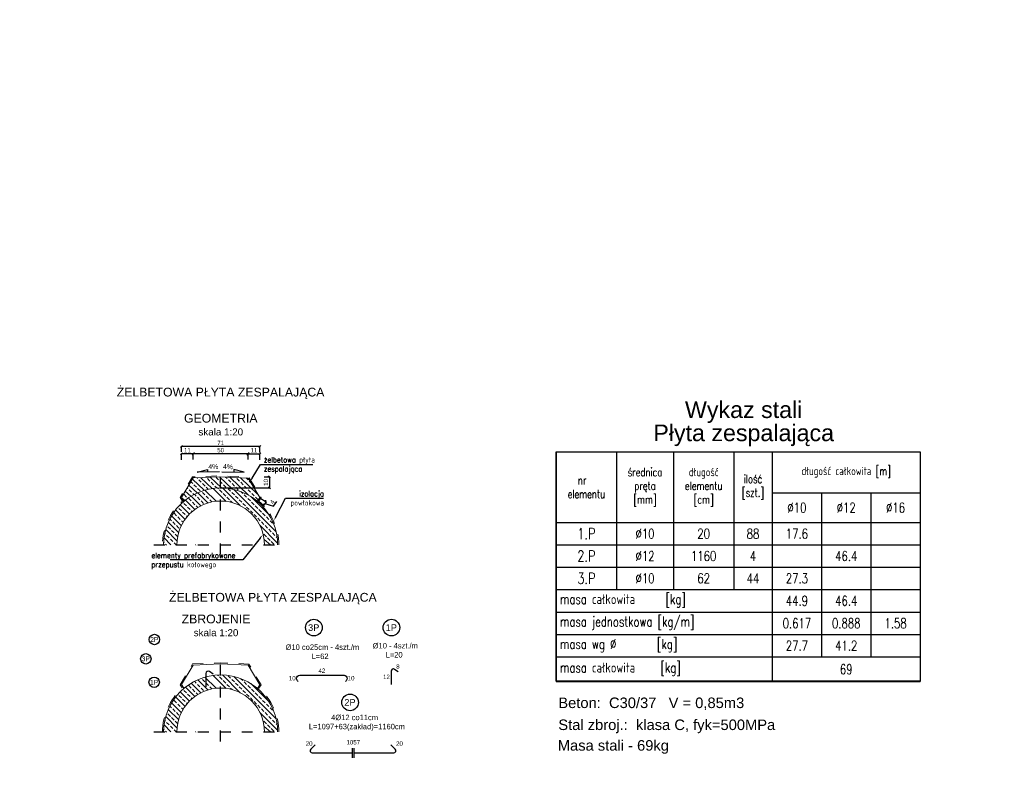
# Model space of a CAD drawing. Header units: metres. Extents: x 0 to 7550187, y 0 to 5738922.
# Tile 24 of 43: x 7549266.87 to 7549275.85, y 5738658.45 to 5738665.3. Entities that reach past the tile are written whole.
import ezdxf
from ezdxf import colors
from ezdxf.entities.mleader import LeaderData, LeaderLine
from ezdxf.enums import TextEntityAlignment as Align
from ezdxf.math import Vec2, Vec3

# ---------------------------------------------------------------- set-up
doc = ezdxf.new("R2010")
doc.units = ezdxf.units.M
doc.header["$PDSIZE"] = -1
for name, pattern in [('ACAD_ISO10W100', [18.5, 12, -3, 0.5, -3]), ('DASHDOT', [25.4, 12.7, -6.35, 0, -6.35]), ('HIDDEN', [0.375, 0.25, -0.125])]:
    doc.linetypes.add(name, pattern=pattern)
for name, color, linetype, lineweight in [('_STYL_HATCH', 7, 'Continuous', 0), ('_STYL_KONS', 3, 'Continuous', 0), ('_STYL_OPIS', 4, 'Continuous', 0)]:
    doc.layers.add(name, color=color, linetype=linetype, lineweight=lineweight)
for name, color, linetype in [('_STYL_OPISY', 7, 'Continuous'), ('_STYL_OPISY_GŁÓWNE', 2, 'Continuous'), ('_STYL_OSIE', 5, 'DASHDOT'), ('_STYL_WYMIARY', 7, 'Continuous'), ('_STYL_ZBROJENIE', 2, 'Continuous'), ('TABELA', 7, 'Continuous')]:
    doc.layers.add(name, color=color, linetype=linetype)
doc.styles.add('arial', font='arial.ttf', dxfattribs={"width": 0.9})
doc.styles.add('opis_1_50cm', font='arial.ttf', dxfattribs={"height": 12.5})
doc.styles.add('Romans', font='Romans.shx', dxfattribs={"width": 0.75})
doc.styles.get("Standard").update_dxf_attribs({"font": 'romans.shx', "width": 0.75})
doc.styles.add('Style-Arial', font='arial.ttf')
doc.dimstyles.new('styl_1-20', dxfattribs={"dimscale": 0.05, "dimtxt": 0.8, "dimasz": 0.4, "dimexe": 0.04, "dimexo": 0.016, "dimgap": 0.25, "dimtad": 1, "dimdec": 0, "dimlfac": 100, "dimdsep": 46, "dimtxsty": 'Style-Arial', "dimblk": 'OBLIQUE', "dimcen": 1, "dimclrd": 256, "dimclre": 256, "dimclrt": 4, "dimadec": 0, "dimazin": 0, "dimtfac": 1, "dimtdec": 0, "dimtmove": 1, "dimatfit": 3, "dimfxl": 0, "dimlwd": -1, "dimlwe": -1, "dimarcsym": 0})

# ---------------------------------------------------------------- blocks, each defined once
blk = doc.blocks.new('*D98')
at = {"layer": 'Defpoints', "color": 0, "transparency": 16777216}
for p in [(7549269.391297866, 5738659.36250719), (7549269.391297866, 5738659.322758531), (7549269.812404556, 5738659.326499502)]:
    blk.add_point(p, dxfattribs=at)
at = {"layer": '_STYL_WYMIARY', "color": 4, "transparency": 16777216, "insert": (7549269.621915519, 5738659.364338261), "char_height": 0.04000000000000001, "attachment_point": 5, "style": 'Style-Arial'}
blk.add_mtext('42', dxfattribs=at)
blk = doc.blocks.new('_Oblique')
at = {"color": 0, "linetype": 'ByBlock', "lineweight": -2}
blk.add_line((-0.5, -0.5), (0.5, 0.5), dxfattribs=at)
blk = doc.blocks.new('*D99')
at = {"layer": 'Defpoints', "color": 0, "transparency": 16777216}
for p in [(7549269.728400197, 5738659.293399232), (7549269.728400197, 5738659.253650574), (7549270.052777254, 5738659.253650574)]:
    blk.add_point(p, dxfattribs=at)
at = {"layer": '_STYL_WYMIARY', "color": 4, "transparency": 16777216, "insert": (7549269.888791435, 5738659.295571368), "char_height": 0.04000000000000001, "attachment_point": 5, "style": 'Style-Arial'}
blk.add_mtext('10', dxfattribs=at)
blk = doc.blocks.new('*D100')
at = {"layer": 'Defpoints', "color": 0, "transparency": 16777216}
for p in [(7549269.191817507, 5738659.293399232), (7549269.191817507, 5738659.253650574), (7549269.516194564, 5738659.253650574)]:
    blk.add_point(p, dxfattribs=at)
at = {"layer": '_STYL_WYMIARY', "color": 4, "transparency": 16777216, "insert": (7549269.352208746, 5738659.295571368), "char_height": 0.04000000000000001, "attachment_point": 5, "style": 'Style-Arial'}
blk.add_mtext('10', dxfattribs=at)
blk = doc.blocks.new('*D101')
at = {"layer": 'Defpoints', "color": 0, "transparency": 16777216}
for p in [(7549270.148145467, 5738659.400982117), (7549270.148145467, 5738659.361233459), (7549270.489252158, 5738659.36497443)]:
    blk.add_point(p, dxfattribs=at)
at = {"layer": '_STYL_WYMIARY', "color": 4, "transparency": 16777216, "insert": (7549270.315869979, 5738659.403154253), "char_height": 0.04000000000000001, "attachment_point": 5, "style": 'Style-Arial'}
blk.add_mtext('8', dxfattribs=at)
blk = doc.blocks.new('*D102')
at = {"layer": 'Defpoints', "color": 0, "transparency": 16777216}
for p in [(7549270.051098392, 5738659.305984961), (7549270.051098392, 5738659.266236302), (7549270.375475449, 5738659.266236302)]:
    blk.add_point(p, dxfattribs=at)
at = {"layer": '_STYL_WYMIARY', "color": 4, "transparency": 16777216, "insert": (7549270.211489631, 5738659.307816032), "char_height": 0.04000000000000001, "attachment_point": 5, "style": 'Style-Arial'}
blk.add_mtext('12', dxfattribs=at)
blk = doc.blocks.new('opisy_nr')
at = {"layer": '_STYL_OPISY', "color": 3}
blk.add_circle((67203.49676768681, 34184.45545601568), 0.1518095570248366, dxfattribs=at)
at = {"ltscale": 0.5}
blk.add_attdef('NUMER', text='', height=0.05, dxfattribs=at).set_placement((67203.48961048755, 34184.45545601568), align=Align.MIDDLE_CENTER)
blk = doc.blocks.new('*D103')
at = {"layer": 'Defpoints', "color": 0, "transparency": 16777216}
for p in [(7549269.345865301, 5738658.697817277), (7549269.345865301, 5738658.658068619), (7549269.670242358, 5738658.658068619)]:
    blk.add_point(p, dxfattribs=at)
at = {"layer": '_STYL_WYMIARY', "color": 4, "transparency": 16777216, "insert": (7549269.506256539, 5738658.699989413), "char_height": 0.04000000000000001, "attachment_point": 5, "style": 'Style-Arial'}
blk.add_mtext('20', dxfattribs=at)
blk = doc.blocks.new('*D104')
at = {"layer": 'Defpoints', "color": 0, "transparency": 16777216}
for p in [(7549270.169764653, 5738658.697817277), (7549270.169764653, 5738658.658068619), (7549270.49414171, 5738658.658068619)]:
    blk.add_point(p, dxfattribs=at)
at = {"layer": '_STYL_WYMIARY', "color": 4, "transparency": 16777216, "insert": (7549270.330155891, 5738658.699989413), "char_height": 0.04000000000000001, "attachment_point": 5, "style": 'Style-Arial'}
blk.add_mtext('20', dxfattribs=at)
blk = doc.blocks.new('*D105')
at = {"layer": 'Defpoints', "color": 0, "transparency": 16777216}
for p in [(7549269.741140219, 5738658.709235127), (7549269.741140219, 5738658.669486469), (7549270.08224691, 5738658.673227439)]:
    blk.add_point(p, dxfattribs=at)
at = {"layer": '_STYL_WYMIARY', "color": 4, "transparency": 16777216, "insert": (7549269.90886473, 5738658.711407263), "char_height": 0.04000000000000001, "attachment_point": 5, "style": 'Style-Arial'}
blk.add_mtext('1057', dxfattribs=at)
blk = doc.blocks.new('*T106')
at = {"layer": 'TABELA', "color": 0, "linetype": 'ByBlock', "lineweight": -2, "transparency": 16777216}
for p, q in [((0, 0), (3.319999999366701, 0)), ((0, 0), (0, -2.095000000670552)), ((0.5499999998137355, 0), (0.5499999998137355, -1.256071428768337)), ((1.069999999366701, 0), (1.069999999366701, -1.256071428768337)), ((1.619999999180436, 0), (1.619999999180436, -1.256071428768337)), ((1.969999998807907, 0), (1.969999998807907, -2.095000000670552)), ((3.319999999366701, 0), (3.319999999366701, -2.095000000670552)), ((1.969999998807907, -0.3742857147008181), (3.319999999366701, -0.3742857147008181)), ((2.419999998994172, -0.3742857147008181), (2.419999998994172, -1.870000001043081)), ((2.869999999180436, -0.3742857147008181), (2.869999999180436, -1.870000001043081)), ((0, -0.6442857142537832), (3.319999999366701, -0.6442857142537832)), ((0, -0.8489285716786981), (3.319999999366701, -0.8489285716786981)), ((0, -1.051428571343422), (3.319999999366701, -1.051428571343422)), ((0, -1.256071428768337), (3.319999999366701, -1.256071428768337)), ((0, -1.460714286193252), (3.319999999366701, -1.460714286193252)), ((0, -1.665357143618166), (3.319999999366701, -1.665357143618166)), ((0, -1.870000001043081), (3.319999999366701, -1.870000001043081)), ((0, -2.095000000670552), (3.319999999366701, -2.095000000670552))]:
    blk.add_line(p, q, dxfattribs=at)
at = {"layer": 'TABELA', "color": 0, "transparency": 16777216}
for s, insert, char_height, width, attachment_point in [('{\\Fromans|c238;długość całkowita [m]}', (2.644999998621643, -0.1871428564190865), 0.07500000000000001, 1.215, 5), ('{\\Fromans|c238;średnica pręta [mm]}', (0.8100000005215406, -0.3221428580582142), 0.07500000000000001, 0.4525, 5), ('{\\Fromans|c238;długość elementu [cm]}', (1.34499999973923, -0.3221428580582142), 0.07500000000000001, 0.4825, 5), ('{\\Fromans|c238;nr   elementu}', (0.275000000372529, -0.3221428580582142), 0.07500000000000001, 0.4825, 5), ('{\\Fromans|c238;ilość [szt.]}', (1.794999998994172, -0.3221428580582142), 0.07500000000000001, 0.2825, 5), ('{\\Fromans|c238;%%C10}', (2.194999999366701, -0.5092857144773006), 0.09, 0.3825, 5), ('{\\Fromans|c238;%%C12}', (2.644999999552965, -0.5092857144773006), 0.09, 0.3825, 5), ('{\\Fromans|c238;%%C16}', (3.09499999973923, -0.5092857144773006), 0.09, 0.3825, 5), ('1.P', (0.275000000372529, -0.7466071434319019), 0.10125, 0.4825, 5), ('{\\Fromans|c238;%%C10}', (0.8100000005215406, -0.7466071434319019), 0.09, 0.4525, 5), ('{\\Fromans|c238;20', (1.34499999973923, -0.7466071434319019), 0.09, 0.4825, 5), ('88', (1.794999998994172, -0.7466071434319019), 0.09, 0.2825, 5), ('{\\Fromans|c238;17.6}', (2.194999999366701, -0.7466071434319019), 0.09, 0.3825, 5), ('2.P', (0.275000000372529, -0.9501785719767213), 0.10125, 0.4825, 5), ('1160', (1.34499999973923, -0.9501785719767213), 0.09, 0.4825, 5), ('46.4', (2.644999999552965, -0.9501785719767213), 0.09, 0.3825, 5), ('{\\Fromans|c238;%%C12}', (0.8100000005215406, -0.9501785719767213), 0.09, 0.4525, 5), ('{\\Fromans|c238;4', (1.794999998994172, -0.9501785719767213), 0.09, 0.2825, 5), ('3.P', (0.275000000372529, -1.153750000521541), 0.10125, 0.4825, 5), ('{\\Fromans|c238;%%C10}', (0.8100000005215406, -1.153750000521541), 0.09, 0.4525, 5), ('62', (1.34499999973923, -1.153750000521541), 0.09, 0.4825, 5), ('44', (1.794999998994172, -1.153750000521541), 0.09, 0.2825, 5), ('{\\Fromans|c238;27.3}', (2.194999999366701, -1.153750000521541), 0.09, 0.3825, 5), ('{\\Fromans|c238;masa całkowita      [kg]}', (0.03375000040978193, -1.358392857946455), 0.09, 1.9025, 4), ('{\\Fromans|c238;44.9}', (2.194999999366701, -1.358392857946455), 0.09, 0.3825, 5), ('{\\Fromans|c238;46.4}', (2.644999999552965, -1.358392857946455), 0.09, 0.3825, 5), ('{\\Fromans|c238;masa jednostkowa [kg/m]}', (0.03375000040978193, -1.56303571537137), 0.09, 1.9025, 4), ('{\\Fromans|c238;0.617}', (2.194999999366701, -1.56303571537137), 0.09, 0.3825, 5), ('{\\Fromans|c238;0.888}', (2.644999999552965, -1.56303571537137), 0.09, 0.3825, 5), ('{\\Fromans|c238;1.58}', (3.09499999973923, -1.56303571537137), 0.09, 0.3825, 5), ('{\\Fromans|c238;masa wg %%C        [kg]}', (0.03375000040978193, -1.767678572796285), 0.09, 1.9025, 4), ('{\\Fromans|c238;27.7}', (2.194999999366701, -1.767678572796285), 0.09, 0.3825, 5), ('{\\Fromans|c238;41.2}', (2.644999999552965, -1.767678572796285), 0.09, 0.3825, 5), ('{\\Fromans|c238;masa całkowita     [kg]}', (0.03375000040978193, -1.982500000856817), 0.09, 1.9025, 4), ('{\\C4;69}', (2.644999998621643, -1.982500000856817), 0.09, 1.215, 5)]:
    blk.add_mtext(s, dxfattribs=dict(at, insert=insert, char_height=char_height, width=width, attachment_point=attachment_point))
blk = doc.blocks.new('*D107')
at = {"layer": '_STYL_WYMIARY', "transparency": 16777216}
for p, q in [((7549269.094581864, 5738661.131649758), (7549269.146716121, 5738661.131649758)), ((7549269.14471612, 5738661.131649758), (7549269.14471612, 5738661.031649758)), ((7549268.699892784, 5738661.031649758), (7549269.146716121, 5738661.031649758))]:
    blk.add_line(p, q, dxfattribs=at)
at = {"layer": 'Defpoints', "color": 0, "transparency": 16777216}
for p in [(7549269.093781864, 5738661.131649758), (7549268.699092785, 5738661.031649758), (7549269.14471612, 5738661.031649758)]:
    blk.add_point(p, dxfattribs=at)
at = {"layer": '_STYL_WYMIARY', "transparency": 16777216, "xscale": 0.02, "yscale": 0.02, "zscale": 0.02}
for p, rotation in [((7549269.14471612, 5738661.131649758), 90), ((7549269.14471612, 5738661.031649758), 270)]:
    blk.add_blockref('_Oblique', p, dxfattribs=dict(at, rotation=rotation))
at = {"layer": '_STYL_WYMIARY', "color": 4, "transparency": 16777216, "insert": (7549269.1117932, 5738661.081649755), "char_height": 0.04000000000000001, "attachment_point": 5, "rotation": 90, "style": 'Style-Arial'}
blk.add_mtext('10', dxfattribs=at)
blk = doc.blocks.new('*D108')
at = {"layer": '_STYL_WYMIARY', "transparency": 16777216}
for p, q in [((7549269.03459856, 5738660.909052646), (7549269.0924228, 5738660.870490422)), ((7549269.056798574, 5738660.942341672), (7549269.114622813, 5738660.903779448)), ((7549269.112958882, 5738660.904889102), (7549269.090758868, 5738660.871600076)), ((7549269.101858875, 5738660.888244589), (7549269.182480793, 5738660.863596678)), ((7549269.182480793, 5738660.863596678), (7549269.211701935, 5738660.907413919))]:
    blk.add_line(p, q, dxfattribs=at)
at = {"layer": 'Defpoints', "color": 0, "transparency": 16777216}
for p in [(7549269.033932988, 5738660.909496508), (7549269.056133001, 5738660.942785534), (7549269.090758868, 5738660.871600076)]:
    blk.add_point(p, dxfattribs=at)
at = {"layer": '_STYL_WYMIARY', "transparency": 16777216, "xscale": 0.02, "yscale": 0.02, "zscale": 0.02}
for p, rotation in [((7549269.090758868, 5738660.871600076), 236.3011997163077), ((7549269.112958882, 5738660.904889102), 56.30119971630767)]:
    blk.add_blockref('_Oblique', p, dxfattribs=dict(at, rotation=rotation))
at = {"layer": '_STYL_WYMIARY', "color": 4, "transparency": 16777216, "insert": (7549269.170052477, 5738660.903537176), "char_height": 0.04000000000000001, "attachment_point": 5, "rotation": 56.30119971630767, "style": 'Style-Arial'}
blk.add_mtext('4', dxfattribs=at)
blk = doc.blocks.new('*D109')
at = {"layer": '_STYL_WYMIARY', "transparency": 16777216}
for p, q in [((7549268.449606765, 5738661.290706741), (7549268.449606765, 5738661.344341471)), ((7549268.949128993, 5738661.342341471), (7549268.449606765, 5738661.342341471)), ((7549268.949128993, 5738661.289106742), (7549268.949128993, 5738661.344341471))]:
    blk.add_line(p, q, dxfattribs=at)
at = {"layer": 'Defpoints', "color": 0, "transparency": 16777216}
for p in [(7549268.449606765, 5738661.342341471), (7549268.449606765, 5738661.289906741), (7549268.949128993, 5738661.288306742)]:
    blk.add_point(p, dxfattribs=at)
at = {"layer": '_STYL_WYMIARY', "transparency": 16777216, "xscale": 0.02, "yscale": 0.02, "zscale": 0.02, "rotation": 180}
blk.add_blockref('_Oblique', (7549268.449606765, 5738661.342341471), dxfattribs=at)
at = {"layer": '_STYL_WYMIARY', "transparency": 16777216, "xscale": 0.02, "yscale": 0.02, "zscale": 0.02}
blk.add_blockref('_Oblique', (7549268.949128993, 5738661.342341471), dxfattribs=at)
at = {"layer": '_STYL_WYMIARY', "color": 4, "transparency": 16777216, "insert": (7549268.699367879, 5738661.37526439), "char_height": 0.04000000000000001, "attachment_point": 5, "style": 'Style-Arial'}
blk.add_mtext('50', dxfattribs=at)
blk = doc.blocks.new('*D110')
at = {"layer": '_STYL_WYMIARY', "transparency": 16777216}
for p, q in [((7549268.342397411, 5738661.360951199), (7549268.342397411, 5738661.411554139)), ((7549269.056798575, 5738661.409554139), (7549268.342397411, 5738661.409554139)), ((7549269.056798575, 5738661.353677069), (7549269.056798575, 5738661.411554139))]:
    blk.add_line(p, q, dxfattribs=at)
at = {"layer": 'Defpoints', "color": 0, "transparency": 16777216}
for p in [(7549268.342397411, 5738661.409554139), (7549268.342397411, 5738661.3601512), (7549269.056798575, 5738661.352877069)]:
    blk.add_point(p, dxfattribs=at)
at = {"layer": '_STYL_WYMIARY', "transparency": 16777216, "xscale": 0.02, "yscale": 0.02, "zscale": 0.02, "rotation": 180}
blk.add_blockref('_Oblique', (7549268.342397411, 5738661.409554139), dxfattribs=at)
at = {"layer": '_STYL_WYMIARY', "transparency": 16777216, "xscale": 0.02, "yscale": 0.02, "zscale": 0.02}
blk.add_blockref('_Oblique', (7549269.056798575, 5738661.409554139), dxfattribs=at)
at = {"layer": '_STYL_WYMIARY', "color": 4, "transparency": 16777216, "insert": (7549268.699597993, 5738661.442135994), "char_height": 0.04000000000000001, "attachment_point": 5, "style": 'Style-Arial'}
blk.add_mtext('71', dxfattribs=at)
blk = doc.blocks.new('*D111')
at = {"layer": '_STYL_WYMIARY', "transparency": 16777216}
for p, q in [((7549268.342397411, 5738661.288828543), (7549268.342397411, 5738661.344341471)), ((7549268.449606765, 5738661.342341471), (7549268.342397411, 5738661.342341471)), ((7549268.449606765, 5738661.289906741), (7549268.449606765, 5738661.344341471))]:
    blk.add_line(p, q, dxfattribs=at)
at = {"layer": 'Defpoints', "color": 0, "transparency": 16777216}
for p in [(7549268.342397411, 5738661.342341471), (7549268.342397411, 5738661.288028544), (7549268.449606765, 5738661.289106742)]:
    blk.add_point(p, dxfattribs=at)
at = {"layer": '_STYL_WYMIARY', "transparency": 16777216, "xscale": 0.02, "yscale": 0.02, "zscale": 0.02, "rotation": 180}
blk.add_blockref('_Oblique', (7549268.342397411, 5738661.342341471), dxfattribs=at)
at = {"layer": '_STYL_WYMIARY', "transparency": 16777216, "xscale": 0.02, "yscale": 0.02, "zscale": 0.02}
blk.add_blockref('_Oblique', (7549268.449606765, 5738661.342341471), dxfattribs=at)
at = {"layer": '_STYL_WYMIARY', "color": 4, "transparency": 16777216, "insert": (7549268.396002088, 5738661.374923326), "char_height": 0.04000000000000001, "attachment_point": 5, "style": 'Style-Arial'}
blk.add_mtext('11', dxfattribs=at)
blk = doc.blocks.new('*D112')
at = {"layer": '_STYL_WYMIARY', "transparency": 16777216}
for p, q in [((7549268.949128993, 5738661.289906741), (7549268.949128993, 5738661.344341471)), ((7549268.949128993, 5738661.342341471), (7549269.056338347, 5738661.342341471)), ((7549269.056338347, 5738661.288828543), (7549269.056338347, 5738661.344341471))]:
    blk.add_line(p, q, dxfattribs=at)
at = {"layer": 'Defpoints', "color": 0, "transparency": 16777216}
for p in [(7549269.056338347, 5738661.342341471), (7549268.949128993, 5738661.289106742), (7549269.056338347, 5738661.288028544)]:
    blk.add_point(p, dxfattribs=at)
at = {"layer": '_STYL_WYMIARY', "transparency": 16777216, "xscale": 0.02, "yscale": 0.02, "zscale": 0.02, "rotation": 180}
blk.add_blockref('_Oblique', (7549268.949128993, 5738661.342341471), dxfattribs=at)
at = {"layer": '_STYL_WYMIARY', "transparency": 16777216, "xscale": 0.02, "yscale": 0.02, "zscale": 0.02}
blk.add_blockref('_Oblique', (7549269.056338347, 5738661.342341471), dxfattribs=at)
at = {"layer": '_STYL_WYMIARY', "color": 4, "transparency": 16777216, "insert": (7549269.00273367, 5738661.374923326), "char_height": 0.04000000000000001, "attachment_point": 5, "style": 'Style-Arial'}
blk.add_mtext('11', dxfattribs=at)

msp = doc.modelspace()

# ---------------------------------------------------------------- hatches: boundary and pattern name
at = {"layer": '_STYL_HATCH', "transparency": 33554687}
h = msp.add_hatch(dxfattribs=at)
h.set_pattern_fill('ANSI33', color=256, scale=0.01, angle=90)
h.set_pattern_definition([(135, (-25.59984356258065, 4.432448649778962), (-0.04490128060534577, -0.04490128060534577), []), (135, (-25.59984356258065, 4.477349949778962), (-0.04490128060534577, -0.04490128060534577), [0.03175, -0.015875])])
edge = h.paths.add_edge_path()
edge.add_line((7549268.364448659, 5738660.909691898), (7549268.3423612, 5738660.943040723))
edge.add_line((7549268.3423612, 5738660.943040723), (7549268.449092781, 5738661.121977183))
edge.add_line((7549268.449092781, 5738661.121977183), (7549268.699056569, 5738661.131649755))
edge.add_line((7549268.699056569, 5738661.131649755), (7549268.949092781, 5738661.121649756))
edge.add_line((7549268.949092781, 5738661.121649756), (7549269.055984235, 5738660.942845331))
edge.add_line((7549269.055984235, 5738660.942845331), (7549269.033896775, 5738660.909496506))
edge.add_arc((7549268.699058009, 5738660.516584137), 0.5162335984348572, 49.56246142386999, 130.4040927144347)
h = msp.add_hatch(dxfattribs=at)
h.set_pattern_fill('ANSI33', color=256, scale=0.01, angle=90)
h.set_pattern_definition([(135, (0.6656001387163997, -21.37635562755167), (-0.04490128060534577, -0.04490128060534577), []), (135, (0.6656001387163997, -21.33145432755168), (-0.04490128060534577, -0.04490128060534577), [0.03175, -0.015875])])
h.paths.add_polyline_path([(7549269.219092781, 5738660.511649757, 1), (7549268.179092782, 5738660.511649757)])
h.paths.add_polyline_path([(7549269.099092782, 5738660.511649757, 1), (7549268.299092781, 5738660.511649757)], flags=17)
h = msp.add_hatch(dxfattribs=at)
h.set_pattern_fill('ANSI33', color=256, scale=0.01, angle=90)
h.set_pattern_definition([(135, (0.6656001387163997, -23.08232319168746), (-0.04490128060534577, -0.04490128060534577), []), (135, (0.6656001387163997, -23.03742189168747), (-0.04490128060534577, -0.04490128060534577), [0.03175, -0.015875])])
h.paths.add_polyline_path([(7549269.219092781, 5738658.805682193, 1), (7549268.179092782, 5738658.805682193)])
h.paths.add_polyline_path([(7549269.099092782, 5738658.805682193, 1), (7549268.299092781, 5738658.805682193)], flags=17)

# ---------------------------------------------------------------- linework, layer by layer
at = {"linetype": 'HIDDEN', "ltscale": 0.02}
for p, q in [((7549269.899129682, 5738658.658728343), (7549269.899129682, 5738658.569745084)), ((7549269.914070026, 5738658.658728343), (7549269.914070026, 5738658.569745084))]:
    msp.add_line(p, q, dxfattribs=at)
for points in [[(7549268.689095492, 5738661.17943308), (7549268.485613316, 5738661.174746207), (7549268.579542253, 5738661.200540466), (7549268.580086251, 5738661.176922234)], [(7549268.709090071, 5738661.17943308), (7549268.912572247, 5738661.174746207), (7549268.818643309, 5738661.200540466), (7549268.818099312, 5738661.176922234)]]:
    msp.add_lwpolyline(points)
at = {"layer": '_STYL_KONS', "linetype": 'HIDDEN', "ltscale": 0.3, "flags": 128}
msp.add_lwpolyline([(7549269.229092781, 5738660.511649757, 0.2168941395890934), (7549269.047151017, 5738660.91134397), (7549269.067834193, 5738660.942572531), (7549268.954935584, 5738661.131425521), (7549268.699099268, 5738661.14165749), (7549268.443320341, 5738661.131759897), (7549268.330587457, 5738660.942762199), (7549268.351263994, 5738660.911543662, 0.2170443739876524), (7549268.169092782, 5738660.511649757, 0.2170443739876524)], format="xyb", dxfattribs=at)
at = {"layer": '_STYL_KONS', "linetype": 'Continuous', "flags": 128}
msp.add_lwpolyline([(7549269.033932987, 5738660.909496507), (7549269.056020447, 5738660.942845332), (7549268.949128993, 5738661.121649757), (7549268.699092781, 5738661.131649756), (7549268.449128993, 5738661.121977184), (7549268.342397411, 5738660.943040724), (7549268.364484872, 5738660.909691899)], dxfattribs=at)
at = {"layer": '_STYL_KONS', "color": 5, "linetype": 'HIDDEN', "ltscale": 0.5, "flags": 128}
msp.add_lwpolyline([(7549269.229092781, 5738658.805682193, 0.2168941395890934), (7549269.047151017, 5738659.205376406), (7549269.067834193, 5738659.236604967), (7549268.954935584, 5738659.425457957), (7549268.699099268, 5738659.435689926), (7549268.443320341, 5738659.425792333), (7549268.330587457, 5738659.236794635), (7549268.351263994, 5738659.205576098, 0.2170443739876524), (7549268.169092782, 5738658.805682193, 0.2170443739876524)], format="xyb", dxfattribs=at)
at = {"layer": '_STYL_KONS', "color": 5, "linetype": 'Continuous', "flags": 128}
msp.add_lwpolyline([(7549269.033932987, 5738659.203528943), (7549269.056020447, 5738659.236877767), (7549268.949128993, 5738659.415682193), (7549268.699092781, 5738659.425682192), (7549268.449128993, 5738659.41600962), (7549268.342397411, 5738659.23707316), (7549268.364484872, 5738659.203724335)], dxfattribs=at)
at = {"layer": '_STYL_KONS', "linetype": 'Continuous'}
for radius in [0.52, 0.4]:
    msp.add_arc((7549268.699092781, 5738660.511649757), radius, 0, 180, dxfattribs=at)
at = {"layer": '_STYL_KONS', "color": 5, "linetype": 'Continuous'}
for radius in [0.52, 0.4]:
    msp.add_arc((7549268.699092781, 5738658.805682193), radius, 0, 180, dxfattribs=at)
at = {"layer": '_STYL_OSIE', "linetype": 'ACAD_ISO10W100', "ltscale": 0.005}
for p, q in [((7549268.699092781, 5738660.42508888), (7549268.699092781, 5738661.157587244)), ((7549268.090990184, 5738660.511649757), (7549269.242642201, 5738660.511649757)), ((7549268.699092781, 5738658.719121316), (7549268.699092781, 5738659.45161968)), ((7549268.090990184, 5738658.805682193), (7549269.242642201, 5738658.805682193))]:
    msp.add_line(p, q, dxfattribs=at)
at = {"layer": '_STYL_ZBROJENIE', "linetype": 'Continuous'}
for p, q in [((7549269.521123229, 5738658.648529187), (7549269.562637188, 5738658.689165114)), ((7549270.29207648, 5738658.648529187), (7549270.250562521, 5738658.689165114)), ((7549269.535113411, 5738658.614236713), (7549269.899129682, 5738658.614236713)), ((7549269.914070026, 5738658.614236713), (7549270.278086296, 5738658.614236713))]:
    msp.add_line(p, q, dxfattribs=at)
for points in [[(7549268.629793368, 5738659.33212164), (7549268.596774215, 5738659.356068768, 0.6125096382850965), (7549268.565032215, 5738659.339878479), (7549268.565032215, 5738659.217196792)], [(7549270.317789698, 5738659.352533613), (7549270.284770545, 5738659.37648074, 0.6125096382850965), (7549270.253028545, 5738659.360290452), (7549270.253028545, 5738659.237608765)], [(7549269.406754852, 5738659.267009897), (7549269.400763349, 5738659.27194571, -0.1758729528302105), (7549269.391337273, 5738659.295217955), (7549269.391337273, 5738659.295217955, -0.33673970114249), (7549269.420024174, 5738659.322758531), (7549269.582212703, 5738659.322786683), (7549269.824401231, 5738659.322758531, -0.33673970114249), (7549269.853088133, 5738659.295217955), (7549269.853088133, 5738659.295217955, -0.1758729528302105), (7549269.843662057, 5738659.27194571), (7549269.837670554, 5738659.267009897)]]:
    msp.add_lwpolyline(points, format="xyb", dxfattribs=at)
for centre, start, end in [((7549269.535113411, 5738658.634236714), 134.3876369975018, 270), ((7549270.278086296, 5738658.634236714), 270, 45.61236300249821)]:
    msp.add_arc(centre, 0.02, start, end, dxfattribs=at)
at = {"layer": 'TABELA', "color": 3}
msp.add_lwpolyline([(7549271.759971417, 5738661.360268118), (7549275.079971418, 5738661.360268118), (7549275.079971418, 5738659.267410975), (7549271.759971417, 5738659.267410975)], close=True, dxfattribs=at)

# ---------------------------------------------------------------- block references
msp.add_blockref('*T106', (7549271.759971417, 5738661.360268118))
at = {"layer": '_STYL_OPISY'}
ref = msp.add_blockref('opisy_nr', (7515667.80079578, 5721567.529662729), dxfattribs=dict(at, xscale=0.5, yscale=0.5, zscale=0.5))
ref.add_attrib('NUMER', '3P', dxfattribs={"layer": '0', "color": 3, "ltscale": 0.5, "height": 0.06, "style": 'arial'}).set_placement((7549269.548166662, 5738659.757390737), align=Align.MIDDLE_CENTER)
ref = msp.add_blockref('opisy_nr', (7515668.508384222, 5721567.529662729), dxfattribs=dict(at, xscale=0.5, yscale=0.5, zscale=0.5))
ref.add_attrib('NUMER', '1P', dxfattribs={"layer": '0', "color": 3, "ltscale": 0.5, "height": 0.06, "style": 'arial'}).set_placement((7549270.255755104, 5738659.757390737), align=Align.MIDDLE_CENTER)
ref = msp.add_blockref('opisy_nr', (7528267.001829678, 5727977.006333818), dxfattribs=dict(at, xscale=0.3125, yscale=0.3125, zscale=0.3125))
ref.add_attrib('NUMER', '2P', dxfattribs={"layer": '0', "color": 3, "ltscale": 0.5, "height": 0.04375, "style": 'arial'}).set_placement((7549268.09393648, 5738659.648663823), align=Align.MIDDLE_CENTER)
ref = msp.add_blockref('opisy_nr', (7528266.924092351, 5727976.830555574), dxfattribs=dict(at, xscale=0.3125, yscale=0.3125, zscale=0.3125))
ref.add_attrib('NUMER', '3P', dxfattribs={"layer": '0', "color": 3, "ltscale": 0.5, "height": 0.04375, "style": 'arial'}).set_placement((7549268.016199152, 5738659.472885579), align=Align.MIDDLE_CENTER)
ref = msp.add_blockref('opisy_nr', (7528267.000041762, 5727976.616707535), dxfattribs=dict(at, xscale=0.3125, yscale=0.3125, zscale=0.3125))
ref.add_attrib('NUMER', '1P', dxfattribs={"layer": '0', "color": 3, "ltscale": 0.5, "height": 0.04375, "style": 'arial'}).set_placement((7549268.092148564, 5738659.25903754), align=Align.MIDDLE_CENTER)
ref = msp.add_blockref('opisy_nr', (7515668.130891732, 5721566.847650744), dxfattribs=dict(at, xscale=0.5, yscale=0.5, zscale=0.5))
ref.add_attrib('NUMER', '2P', dxfattribs={"layer": '0', "color": 3, "ltscale": 0.5, "height": 0.06, "style": 'arial'}).set_placement((7549269.878262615, 5738659.075378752), align=Align.MIDDLE_CENTER)

# ---------------------------------------------------------------- texts
at = {"char_height": 0.045, "width": 0.3868471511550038, "style": 'opis_1_50cm'}
for insert, attachment_point, rotation in [((7549268.587034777, 5738661.201647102), 7, 1.3194726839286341), ((7549268.811150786, 5738661.201647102), 9, 358.6805273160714)]:
    msp.add_mtext('4%', dxfattribs=dict(at, insert=insert, attachment_point=attachment_point, rotation=rotation))
at = {"layer": '_STYL_OPISY', "linetype": 'Continuous', "style": 'arial'}
for s, p in [('Beton:  C30/37   V = 0,85m3 ', (7549271.778884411, 5738659.023579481)), ('Stal zbroj.:  klasa C, fyk=500MPa ', (7549271.778884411, 5738658.823113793)), ('Masa stali - 69kg', (7549271.774229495, 5738658.635199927))]:
    msp.add_text(s, height=0.096, dxfattribs=at).set_placement(p)
at = {"layer": '_STYL_OPISY', "char_height": 0.05, "attachment_point": 1, "style": 'arial'}
for s, width, heights, insert in [('\\pi0.05001;Ø10 co25cm - 4szt./m \\P\\pi0.2873;L=62', 0.7082899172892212, [0.2106268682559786], (7549269.241366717, 5738659.603854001)), ('\\pi0.14355;Ø10 - 4szt./m \\P\\pi0.2619;L=20', 0.6577840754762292, [0.2106268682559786], (7549269.942202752, 5738659.617479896)), ('\\pi0.13563;4Ø12 co11cm \\P\\pi-0.06784;L=1097+63(zakład)=1160cm', 0.6577840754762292, [0.2649173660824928], (7549269.571462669, 5738658.963223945))]:
    msp.add_mtext_dynamic_manual_height_columns(s, width=width, gutter_width=25, heights=heights, dxfattribs=dict(at, insert=insert))
at = {"layer": 'TABELA', "color": 4, "style": 'arial'}
for s, p in [('Wykaz stali', (7549273.46954478, 5738661.623541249)), ('Płyta zespalająca', (7549273.46954478, 5738661.412375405))]:
    msp.add_text(s, height=0.151632, dxfattribs=at).set_placement(p, align=Align.BOTTOM_CENTER)

# ---------------------------------------------------------------- dimensions: what is measured, and where the dimension line sits
at = {"layer": '_STYL_WYMIARY'}
for base, p1, p2, picture, middle in [((7549268.342397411, 5738661.342341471), (7549268.449606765, 5738661.289106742), (7549268.342397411, 5738661.288028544), '*D111', (7549268.396002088, 5738661.374923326)), ((7549268.449606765, 5738661.342341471), (7549268.949128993, 5738661.288306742), (7549268.449606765, 5738661.289906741), '*D109', (7549268.699367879, 5738661.37526439))]:
    dim = msp.add_linear_dim(base=base, p1=p1, p2=p2, dimstyle='styl_1-20', dxfattribs=at)
    dim.commit()
    dim.dimension.update_dxf_attribs({"geometry": picture, "text_midpoint": middle})
for base, p1, p2, angle, picture, middle in [((7549269.056338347, 5738661.342341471), (7549268.949128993, 5738661.289106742), (7549269.056338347, 5738661.288028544), 180, '*D112', (7549269.00273367, 5738661.374923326)), ((7549269.14471612, 5738661.031649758), (7549269.093781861, 5738661.131649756), (7549268.699092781, 5738661.031649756), 90, '*D107', (7549269.1117932, 5738661.081649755))]:
    dim = msp.add_linear_dim(base=base, p1=p1, p2=p2, angle=angle, dimstyle='styl_1-20', dxfattribs=at)
    dim.commit()
    dim.dimension.update_dxf_attribs({"geometry": picture, "text_midpoint": middle})
dim = msp.add_aligned_dim(p1=(7549269.056133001, 5738660.942785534), p2=(7549269.033932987, 5738660.909496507), distance=0.06830314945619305, dimstyle='styl_1-20', dxfattribs=at)
dim.commit()
dim.dimension.update_dxf_attribs({"geometry": '*D108', "text_midpoint": (7549269.162377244, 5738660.892028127)})
for base, p1, p2, text, picture, middle in [((7549269.391297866, 5738659.36250719), (7549269.812404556, 5738659.326499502), (7549269.391297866, 5738659.322758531), '42', '*D98', (7549269.621915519, 5738659.331756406)), ((7549270.148145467, 5738659.400982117), (7549270.489252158, 5738659.36497443), (7549270.148145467, 5738659.361233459), '8', '*D101', (7549270.315869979, 5738659.370231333)), ((7549269.191817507, 5738659.293399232), (7549269.516194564, 5738659.253650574), (7549269.191817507, 5738659.253650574), '10', '*D100', (7549269.352208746, 5738659.262648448)), ((7549269.728400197, 5738659.293399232), (7549270.052777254, 5738659.253650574), (7549269.728400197, 5738659.253650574), '10', '*D99', (7549269.888791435, 5738659.262648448)), ((7549270.051098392, 5738659.305984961), (7549270.375475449, 5738659.266236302), (7549270.051098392, 5738659.266236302), '12', '*D102', (7549270.211489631, 5738659.275234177)), ((7549269.345865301, 5738658.697817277), (7549269.670242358, 5738658.658068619), (7549269.345865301, 5738658.658068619), '20', '*D103', (7549269.506256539, 5738658.667066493)), ((7549269.741140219, 5738658.709235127), (7549270.08224691, 5738658.673227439), (7549269.741140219, 5738658.669486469), '1057', '*D105', (7549269.90886473, 5738658.678484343)), ((7549270.169764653, 5738658.697817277), (7549270.49414171, 5738658.658068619), (7549270.169764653, 5738658.658068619), '20', '*D104', (7549270.330155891, 5738658.667066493))]:
    dim = msp.add_linear_dim(base=base, p1=p1, p2=p2, text=text, dimstyle='styl_1-20', override={"dimse1": 1, "dimse2": 1, "dimsd1": 1, "dimsd2": 1}, dxfattribs=at)
    dim.commit()
    dim.dimension.update_dxf_attribs({"geometry": picture, "text_midpoint": middle, "dimtype": 160})

# ---------------------------------------------------------------- leaders
at = {"layer": '_STYL_OPIS'}
ml = msp.add_multileader_mtext('Standard', dxfattribs=at)
ml.set_content('{\\Q0;\\W0.85;\\C256;żelbetowa płyta\\Pzespalająca}', color=5, style='Romans')
ml.set_leader_properties()
ml.build(insert=Vec2(0, 0))
ml.multileader.update_dxf_attribs({"text_left_attachment_type": 6, "text_right_attachment_type": 6, "dogleg_length": 0.03677554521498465, "arrow_head_size": 0.04000000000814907})
ctx = ml.context
ctx.base_point, ctx.char_height, ctx.arrow_head_size, ctx.landing_gap_size, ctx.plane_origin, ctx.plane_x_axis, ctx.plane_y_axis = Vec3(7549269.077050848, 5738661.246453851), 0.05, 0.04000000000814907, 0.01600000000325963, Vec3(7549269.450125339, 5738661.370448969), Vec3(1, 2.252836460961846e-11), Vec3(-2.252836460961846e-11, 1)
ctx.left_attachment, ctx.right_attachment = 6, 6
notes = []
notes.append((ctx, [(0, (1, 1, 0), (7549269.06234063, 5738661.246453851), (1, 2.252836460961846e-11), 0.01471021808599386, [(0, [(7549268.9650636, 5738661.085355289)], 0, [])])]))
ctx.mtext.insert, ctx.mtext.text_direction, ctx.mtext.rotation, ctx.mtext.flow_direction = Vec3(7549269.093050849, 5738661.313120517), Vec3(1, 2.252836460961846e-11), 2.252836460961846e-11, 5
ml = msp.add_multileader_mtext('Standard', dxfattribs=at)
ml.set_content('{\\Q0;\\W0.85;\\C256;izolacja\\Ppowłokowa}', color=5, style='Romans')
ml.set_leader_properties()
ml.build(insert=Vec2(0, 0))
ml.multileader.update_dxf_attribs({"text_left_attachment_type": 6, "text_right_attachment_type": 6, "dogleg_length": 0.03677554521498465, "arrow_head_size": 0.04000000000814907})
ctx = ml.context
ctx.base_point, ctx.char_height, ctx.arrow_head_size, ctx.landing_gap_size, ctx.plane_origin, ctx.plane_x_axis, ctx.plane_y_axis = Vec3(7549269.304311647, 5738660.937557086), 0.05, 0.04000000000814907, 0.01600000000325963, Vec3(7549269.677386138, 5738661.014967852), Vec3(1, 2.252836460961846e-11), Vec3(-2.252836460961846e-11, 1)
ctx.left_attachment, ctx.right_attachment, ctx.text_align_type = 6, 6, 2
notes.append((ctx, [(0, (1, 1, 0), (7549269.289601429, 5738660.937557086), (1, 2.252836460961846e-11), 0.01471021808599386, [(0, [(7549269.183856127, 5738660.732425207)], 0, [])])]))
ctx.mtext.insert, ctx.mtext.text_direction, ctx.mtext.rotation, ctx.mtext.alignment, ctx.mtext.flow_direction = Vec3(7549269.642097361, 5738661.004223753), Vec3(1, 2.252836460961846e-11), 2.252836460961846e-11, 3, 5
at = {"layer": '_STYL_OPISY', "linetype": 'Continuous'}
ml = msp.add_multileader_mtext('Standard', dxfattribs=at)
ml.set_content('{\\fArial|b0|i0|c238|p34;\\W0.95;DW807}', color=256)
ml.set_leader_properties(linetype='Continuous')
ml.build(insert=Vec2(0, 0))
ml.multileader.update_dxf_attribs({"text_right_attachment_type": 6, "dogleg_length": 0.36, "arrow_head_size": 0.0653184})
ctx = ml.context
ctx.base_point, ctx.char_height, ctx.arrow_head_size, ctx.landing_gap_size, ctx.plane_origin, ctx.plane_x_axis, ctx.plane_y_axis = Vec3(7549922.918418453, 5738705.787729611), 0.5443200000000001, 0.0653184, 0.0326592, Vec3(7549915.786079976, 5738708.335009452), Vec3(0.8980722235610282, 0.439848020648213), Vec3(-0.439848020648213, 0.8980722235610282)
ctx.right_attachment, ctx.text_align_type = 6, 2
notes.append((ctx, [(0, (0, 0, 0), (0, 0), (1, 0), 1, [])]))
ctx.mtext.insert, ctx.mtext.text_direction, ctx.mtext.rotation, ctx.mtext.alignment, ctx.mtext.flow_direction = Vec3(7549924.909764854, 5738707.071246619), Vec3(0.8980722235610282, 0.439848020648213), 0.4554294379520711, 3, 5
ml = msp.add_multileader_mtext('Standard', dxfattribs=at)
ml.set_content('{\\fArial|b0|i0|c238|p34;\\W0.95;GARWOLIN}', color=256)
ml.set_leader_properties(linetype='Continuous')
ml.build(insert=Vec2(0, 0))
ml.multileader.update_dxf_attribs({"text_right_attachment_type": 6, "dogleg_length": 0.36, "arrow_head_size": 0.05399999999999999})
ctx = ml.context
ctx.base_point, ctx.char_height, ctx.arrow_head_size, ctx.landing_gap_size, ctx.plane_origin, ctx.plane_x_axis, ctx.plane_y_axis = Vec3(7549922.686430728, 5738702.775079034), 0.4500000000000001, 0.05399999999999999, 0.027, Vec3(7549916.823541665, 5738705.09313307), Vec3(0.9151499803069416, 0.403113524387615), Vec3(-0.403113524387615, 0.9151499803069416)
ctx.right_attachment, ctx.text_align_type = 6, 2
notes.append((ctx, [(0, (0, 0, 0), (0, 0), (1, 0), 1, [])]))
ctx.mtext.insert, ctx.mtext.text_direction, ctx.mtext.rotation, ctx.mtext.alignment, ctx.mtext.flow_direction = Vec3(7549925.520801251, 5738704.273642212), Vec3(0.9151499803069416, 0.403113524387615), 0.4149165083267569, 3, 5
ml = msp.add_multileader_mtext('Standard', dxfattribs=at)
ml.set_content('{\\fArial|b0|i0|c238|p34;\\W0.95;MACIEJOWICE}', color=256)
ml.set_leader_properties(linetype='Continuous')
ml.build(insert=Vec2(0, 0))
ml.multileader.update_dxf_attribs({"text_right_attachment_type": 6, "dogleg_length": 0.36, "arrow_head_size": 0.05399999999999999})
ctx = ml.context
ctx.base_point, ctx.char_height, ctx.arrow_head_size, ctx.landing_gap_size, ctx.plane_origin, ctx.plane_x_axis, ctx.plane_y_axis = Vec3(7549898.480618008, 5738695.726846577), 0.4500000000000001, 0.05399999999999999, 0.027, Vec3(7549903.759967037, 5738702.858133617), Vec3(0.9196446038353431, 0.3927515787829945), Vec3(-0.3927515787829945, 0.9196446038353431)
ctx.right_attachment = 6
notes.append((ctx, [(0, (0, 0, 0), (0, 0), (1, 0), 1, [])]))
ctx.mtext.insert, ctx.mtext.text_direction, ctx.mtext.rotation, ctx.mtext.flow_direction = Vec3(7549898.415572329, 5738695.947899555), Vec3(0.9196446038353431, 0.3927515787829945), 0.4036216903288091, 5
at = {"layer": '_STYL_OPISY'}
ml = msp.add_multileader_mtext('Standard', dxfattribs=at)
ml.set_content('{\\W0.85;\\C256;chodnik}', color=5, style='Romans')
ml.set_leader_properties(color=256, lineweight=-1)
ml.build(insert=Vec2(0, 0))
ml.multileader.update_dxf_attribs({"text_left_attachment_type": 6, "text_right_attachment_type": 6, "dogleg_length": 0.0735510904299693, "arrow_head_size": 0.2000000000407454})
ctx = ml.context
ctx.base_point, ctx.char_height, ctx.arrow_head_size, ctx.landing_gap_size, ctx.plane_origin = Vec3(7549911.271050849, 5738695.042206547), 0.3, 0.2000000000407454, 0.08000000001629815, Vec3(7549912.204852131, 5738694.709219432)
ctx.left_attachment, ctx.right_attachment = 6, 6
notes.append((ctx, [(0, (0, 0, 0), (0, 0), (1, 0), 1, [])]))
ctx.mtext.insert, ctx.mtext.flow_direction = Vec3(7549911.351050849, 5738695.402206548), 5
for ctx, leaders in notes:
    for number, flags, end, landing, length, lines in leaders:
        leader = LeaderData()
        leader.index, (leader.has_last_leader_line, leader.has_dogleg_vector, leader.attachment_direction) = number, flags
        leader.last_leader_point, leader.dogleg_vector, leader.dogleg_length = Vec3(end), Vec3(landing), length
        for number, points, colour, breaks in lines:
            line = LeaderLine()
            line.index, line.vertices, line.color, line.breaks = number, Vec3.list(points), colors.encode_raw_color(colour), breaks
            leader.lines.append(line)
        ctx.leaders.append(leader)

# ---------------------------------------------------------------- next in the draw order: texts
at = {"layer": '_STYL_OPISY_GŁÓWNE', "char_height": 0.06, "attachment_point": 5, "style": 'Style-Arial', "bg_fill": 2}
for s, insert in [('{\\H1.3333x;GEOMETRIA\\P\\H0.80002x;\\C3;skala 1:20}', (7549268.700229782, 5738661.608261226)), ('{\\H1.3333x;ZBROJENIE\\P\\H0.80002x;\\C3;skala 1:20}', (7549268.656977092, 5738659.777016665))]:
    msp.add_mtext(s, dxfattribs=dict(at, insert=insert))

# ---------------------------------------------------------------- next in the draw order: texts
for s, insert in [('{\\H1.3333x;ŻELBETOWA PŁYTA ZESPALAJĄCA}', (7549268.698270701, 5738661.893592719)), ('{\\H1.3333x;\\PŻELBETOWA PŁYTA ZESPALAJĄCA}', (7549269.175516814, 5738660.088842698))]:
    msp.add_mtext(s, dxfattribs=dict(at, insert=insert))

# ---------------------------------------------------------------- next in the draw order: dimensions: what is measured, and where the dimension line sits
at = {"layer": '_STYL_WYMIARY'}
dim = msp.add_linear_dim(base=(7549268.342397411, 5738661.409554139), p1=(7549269.056798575, 5738661.352877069), p2=(7549268.342397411, 5738661.3601512), dimstyle='styl_1-20', dxfattribs=at)
dim.commit()
dim.dimension.update_dxf_attribs({"geometry": '*D110', "text_midpoint": (7549268.699597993, 5738661.442135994)})

# ---------------------------------------------------------------- next in the draw order: leaders
at = {"layer": '_STYL_OPIS'}
ml = msp.add_multileader_mtext('Standard', dxfattribs=at)
ml.set_content('{\\Q0;\\W0.85;\\C256;elementy prefabrykowane\\Pprzepustu kołowego}', color=5, style='Romans')
ml.set_leader_properties()
ml.build(insert=Vec2(0, 0))
ml.multileader.update_dxf_attribs({"text_left_attachment_type": 6, "text_right_attachment_type": 6, "dogleg_length": 0.03677554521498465, "arrow_head_size": 0.04000000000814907})
ctx = ml.context
ctx.base_point, ctx.char_height, ctx.arrow_head_size, ctx.landing_gap_size, ctx.plane_origin = Vec3(7549268.051824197, 5738660.374211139), 0.05, 0.04000000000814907, 0.01600000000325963, Vec3(7549268.514202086, 5738660.451621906)
ctx.left_attachment, ctx.right_attachment = 6, 6
notes = []
notes.append((ctx, [(0, (1, 1, 0), (7549268.901986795, 5738660.374211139), (-1, 0), 0.01471021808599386, [(0, [(7549269.084821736, 5738660.606056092)], 0, [])])]))
ctx.mtext.insert, ctx.mtext.flow_direction = Vec3(7549268.067824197, 5738660.440877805), 5
for ctx, leaders in notes:
    for number, flags, end, landing, length, lines in leaders:
        leader = LeaderData()
        leader.index, (leader.has_last_leader_line, leader.has_dogleg_vector, leader.attachment_direction) = number, flags
        leader.last_leader_point, leader.dogleg_vector, leader.dogleg_length = Vec3(end), Vec3(landing), length
        for number, points, colour, breaks in lines:
            line = LeaderLine()
            line.index, line.vertices, line.color, line.breaks = number, Vec3.list(points), colors.encode_raw_color(colour), breaks
            leader.lines.append(line)
        ctx.leaders.append(leader)

doc.saveas('drawing.dxf')
